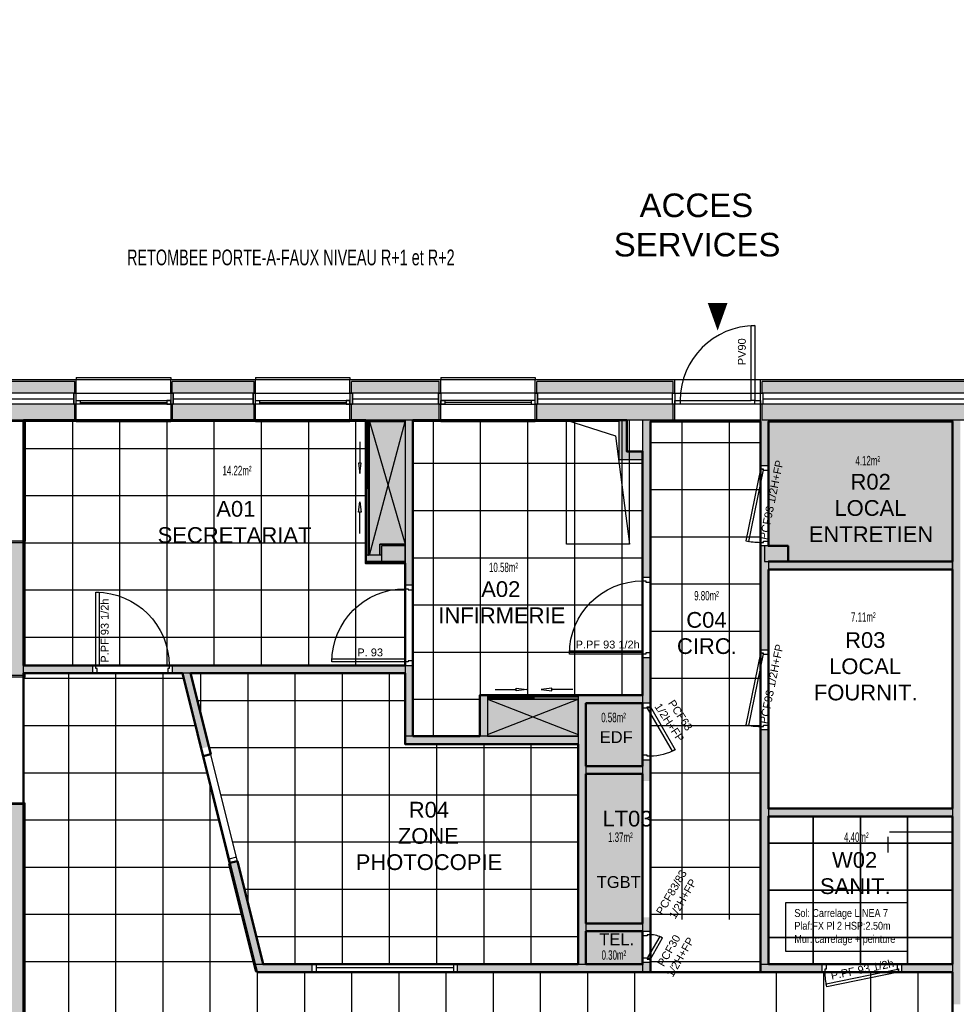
# Model space of a CAD drawing. Header units: millimetres. Extents: x -5134.9 to -5068.1, y -904.9 to -856.8.
# Tile 13 of 14: x -5091.8 to -5079.9, y -874.9 to -862.4. Entities that reach past the tile are written whole.
import ezdxf

# ---------------------------------------------------------------- set-up
doc = ezdxf.new("R2010")
doc.units = ezdxf.units.MM
doc.linetypes.add('CACHE', pattern=[9.525, 6.35, -3.175])
for name, color, linetype in [('D-CLDIST', 3, 'Continuous'), ('D-CLDOUB', 2, 'Continuous'), ('D-ISOLAT', 104, 'Continuous'), ('H-CLOISON', 20, 'Continuous'), ('H-FX PLAF 1', 91, 'Continuous'), ('H-PAROIS', 9, 'Continuous'), ('O-MENUISEXT', 1, 'Continuous'), ('O-MENUISINT', 6, 'Continuous'), ('P-PLAF. PLACO', 60, 'Continuous'), ('R-TEXTE2', 1, 'Continuous'), ('R-TEXTESOL', 152, 'Continuous'), ('S-ELTVUS', 195, 'Continuous'), ('S-MACON', 4, 'Continuous'), ('T-DIVERS', 52, 'Continuous'), ('T-TEXTE SURFACE', 31, 'Continuous'), ('V-ENDUIT', 3, 'Continuous')]:
    doc.layers.add(name, color=color, linetype=linetype)
doc.layers.add('H-FX PLAF 2', color=51, linetype='Continuous', lineweight=35)
doc.layers.add('SU-SURHAB', color=21, linetype='Continuous', lineweight=50, plot=False)
doc.layers.add('SU-SURHOB', color=225, linetype='Continuous', plot=False)
doc.styles.add('AAP Fort', font='swiss.ttf')
doc.styles.add('AAP Light', font='simplex.shx', dxfattribs={"width": 0.67})
doc.styles.add('COTATION', font='arial.ttf', dxfattribs={"width": 0.6})
doc.styles.add('TEXTE', font='ARIALN.TTF')
doc.linetypes.add('ISOLATION', pattern='A,0.00254,-2.54,[134,ltypeshp.shx,S=2.54,R=0,X=-2.54,Y=0],-5.08,[134,ltypeshp.shx,S=2.54,R=180,X=2.54,Y=0],-2.54', length=10.16254)

# ---------------------------------------------------------------- blocks, each defined once
blk = doc.blocks.new('Pext_90')
for points in [[(-7, 0), (-12, 0), (-12, 95), (-7, 95)], [(-102, -5), (-109, -5), (-109, 0), (-102, 0)], [(0, -5), (-7, -5), (-7, 0), (0, 0)]]:
    blk.add_lwpolyline(points, close=True)
blk.add_arc((-7, 0), 95, 90, 180)
blk = doc.blocks.new('PORTE 90 CLOIS 12 SEMI FERMEE')
blk.add_lwpolyline([(-2, 0), (-2, -6), (-8, -6), (-8, -4.5), (-12, -4.5), (-12, 0), (-2, 0)])
for points in [[(-8.1, -5.3), (-12, -4.5), (-30.7, -95.6), (-26.8, -96.4)], [(-2, -96), (-2, -102), (-12, -102), (-12, -97.5), (-8, -97.5), (-8, -96)]]:
    blk.add_lwpolyline(points, close=True)
at = {"ltscale": 25}
blk.add_arc((-12, -4.5), 93, 258.4134, 270, dxfattribs=at)
blk = doc.blocks.new('Pint_Cloison10_63')
for points in [[(-6.5, -3.5), (-4.5, 0), (-59.1, 31.5), (-61.1, 28)], [(-66, -10), (-72, -10), (-72, 0), (-67.5, 0), (-67.5, -4), (-66, -4)]]:
    blk.add_lwpolyline(points, close=True)
blk.add_lwpolyline([(0, -10), (-6, -10), (-6, -4), (-4.5, -4), (-4.5, 0), (0, 0), (0, -10)])
blk.add_arc((-4.5, 0), 63, 150, 180)
blk = doc.blocks.new('Pint_Cloison10_93')
for points in [[(-8.5, 0), (-4.5, 0), (-4.5, 93), (-8.5, 93)], [(-96, -10), (-102, -10), (-102, 0), (-97.5, 0), (-97.5, -4), (-96, -4)]]:
    blk.add_lwpolyline(points, close=True)
blk.add_lwpolyline([(0, -10), (-6, -10), (-6, -4), (-4.5, -4), (-4.5, 0), (0, 0), (0, -10)])
at = {"ltscale": 25}
blk.add_arc((-4.5, 0), 93, 90, 180, dxfattribs=at)
blk = doc.blocks.new('D-FLECH3')
for p, q in [((-50.1, 0), (-33.6, 2.1)), ((-33.6, -2.1), (-50.1, 0)), ((-33.6, 2.1), (-33.6, -2.1)), ((0, 0), (-33.6, 0))]:
    blk.add_line(p, q)
blk = doc.blocks.new('legende')
at = {"layer": 'R-TEXTESOL'}
blk.add_lwpolyline([(0, 0), (155.4, 0), (155.4, 61.6), (0, 61.6)], close=True, dxfattribs=at)
at = {"layer": 'R-TEXTESOL', "style": 'TEXTE'}
for tag, p in [('SOL:', (11.4, 43.5)), ('PLAFOND:', (11.4, 27.3)), ('PEINTURE:', (11.4, 10.5))]:
    blk.add_attdef(tag, p, '', height=10, dxfattribs=at)

msp = doc.modelspace()

# ---------------------------------------------------------------- hatches: boundary and pattern name
at = {"layer": 'H-CLOISON'}
h = msp.add_hatch(color=256, dxfattribs=at)
h.paths.add_polyline_path([(-5086.878, -869.62), (-5086.778, -869.62), (-5086.778, -869.32), (-5086.878, -869.32)])
h.paths.add_polyline_path([(-5086.778, -869.205), (-5086.878, -869.205), (-5086.878, -869.32), (-5086.778, -869.32)])
h.paths.add_polyline_path([(-5086.878, -869.12), (-5086.878, -869.205), (-5086.778, -869.205), (-5086.778, -869.12)])
h.paths.add_polyline_path([(-5086.878, -869.12), (-5086.778, -869.12), (-5086.778, -867.52), (-5086.878, -867.52)])
h = msp.add_hatch(color=256, dxfattribs=at)
h.dxf.hatch_style = 1
h.paths.add_polyline_path([(-5084.023, -867.92), (-5084.058, -867.92), (-5084.058, -867.761), (-5084.158, -867.761), (-5084.158, -868.02), (-5084.023, -868.02)])
h.paths.add_polyline_path([(-5083.858, -867.92), (-5083.947, -867.92, -0.000056), (-5083.957, -868.02), (-5083.858, -868.02)])
h.paths.add_polyline_path([(-5084.023, -867.92), (-5084.023, -868.02), (-5083.957, -868.02, 0.000056), (-5083.947, -867.92)])
h.paths.add_polyline_path([(-5084.058, -867.613), (-5084.158, -867.613), (-5084.158, -867.761), (-5084.058, -867.761)])
h.paths.add_polyline_path([(-5084.058, -867.574), (-5084.158, -867.533), (-5084.158, -867.613), (-5084.058, -867.613)])
h.paths.add_polyline_path([(-5084.058, -867.52), (-5084.158, -867.52), (-5084.158, -867.533), (-5084.058, -867.574)])
h = msp.add_hatch(color=256, dxfattribs=at)
h.dxf.hatch_style = 1
h.paths.add_polyline_path([(-5083.758, -867.54), (-5083.758, -867.52), (-5083.858, -867.52), (-5083.858, -869.12), (-5083.758, -869.12)])
h.paths.add_polyline_path([(-5083.758, -869.12), (-5083.858, -869.12), (-5083.858, -869.207), (-5083.758, -869.207)])
h.paths.add_polyline_path([(-5083.758, -869.207), (-5083.858, -869.207), (-5083.858, -869.32), (-5083.758, -869.32)])
h.paths.add_polyline_path([(-5083.758, -869.32), (-5083.858, -869.32), (-5083.858, -869.52), (-5083.758, -869.52)])
h = msp.add_hatch(color=256, dxfattribs=at)
h.dxf.hatch_style = 1
h.paths.add_polyline_path([(-5082.258, -869.42), (-5082.258, -869.32), (-5082.308, -869.32), (-5082.358, -869.32), (-5082.358, -870.44), (-5082.258, -870.44)])
h.paths.add_polyline_path([(-5082.308, -869.208), (-5082.358, -869.208), (-5082.358, -869.32), (-5082.308, -869.32)])
h.paths.add_polyline_path([(-5082.308, -869.12), (-5082.358, -869.12), (-5082.358, -869.208), (-5082.308, -869.208)])
h.paths.add_polyline_path([(-5082.258, -867.54), (-5082.258, -867.52), (-5082.358, -867.52), (-5082.358, -868.1), (-5082.258, -868.1)])
for points in [[(-5079.818, -867.52), (-5079.918, -867.52), (-5079.918, -874.949), (-5079.818, -874.949)], [(-5083.858, -871.12), (-5083.758, -871.12), (-5083.758, -870.54), (-5083.858, -870.54)], [(-5091.728, -870.64), (-5091.728, -870.74), (-5090.853, -870.74), (-5090.853, -870.64)], [(-5089.833, -870.64), (-5089.833, -870.74), (-5086.878, -870.74), (-5086.878, -870.64)], [(-5086.778, -870.64), (-5086.878, -870.64), (-5086.878, -870.74), (-5086.878, -871.54), (-5086.778, -871.54)], [(-5089.47, -871.696), (-5089.373, -871.672), (-5089.605, -870.74), (-5089.708, -870.74)], [(-5084.578, -871.02), (-5084.578, -871.12), (-5083.858, -871.12), (-5083.858, -871.02)], [(-5082.258, -871.46), (-5082.358, -871.46), (-5082.358, -874.439), (-5082.258, -874.439)], [(-5083.758, -871.84), (-5083.858, -871.84), (-5083.858, -872.109), (-5083.758, -872.109)], [(-5083.858, -872.02), (-5083.858, -871.92), (-5084.578, -871.92), (-5084.578, -872.02)], [(-5082.258, -872.459), (-5082.258, -872.559), (-5079.918, -872.559), (-5079.918, -872.459)]]:
    msp.add_hatch(color=256, dxfattribs=at).paths.add_polyline_path(points)
h = msp.add_hatch(color=256, dxfattribs=at)
h.paths.add_polyline_path([(-5087.178, -869.24), (-5087.378, -869.24), (-5087.378, -869.32), (-5087.178, -869.32)])
h.paths.add_polyline_path([(-5086.878, -869.32), (-5087.178, -869.32), (-5087.378, -869.32), (-5087.378, -869.34), (-5086.878, -869.34)])
h = msp.add_hatch(color=256, dxfattribs=at)
h.dxf.hatch_style = 1
h.paths.add_polyline_path([(-5079.918, -869.42), (-5079.918, -869.32), (-5082.258, -869.32), (-5082.258, -869.42)])
h = msp.add_hatch(color=256, dxfattribs=at)
h.paths.add_polyline_path([(-5089.01, -873.127), (-5089.107, -873.151), (-5088.786, -874.439), (-5088.683, -874.439)])
h.paths.add_polyline_path([(-5088.058, -874.439), (-5088.786, -874.439), (-5088.761, -874.539), (-5088.058, -874.539)])
h.paths.add_polyline_path([(-5083.858, -874.539), (-5083.858, -874.439), (-5086.213, -874.439), (-5086.213, -874.539)])
h.paths.add_polyline_path([(-5083.758, -874.419), (-5083.858, -874.419), (-5083.858, -874.539), (-5083.758, -874.539)])
h.paths.add_polyline_path([(-5083.758, -873.844), (-5083.858, -873.844), (-5083.858, -874.019), (-5083.758, -874.019)])
h.paths.add_polyline_path([(-5083.858, -873.919), (-5084.578, -873.919), (-5084.578, -874.019), (-5083.858, -874.019)])
h.paths.add_polyline_path([(-5084.578, -871.02), (-5084.678, -871.02), (-5084.678, -874.439), (-5084.578, -874.439)])
h = msp.add_hatch(color=256, dxfattribs=at)
h.paths.add_polyline_path([(-5085.828, -871.02), (-5085.928, -871.02), (-5085.928, -871.54), (-5085.828, -871.54)])
h.paths.add_polyline_path([(-5084.678, -871.64), (-5084.678, -871.54), (-5086.878, -871.54), (-5086.878, -871.64)])
h = msp.add_hatch(color=256, dxfattribs=at)
h.paths.add_polyline_path([(-5081.58, -874.539), (-5081.58, -874.439), (-5082.358, -874.439), (-5082.358, -874.539)])
h.paths.add_polyline_path([(-5079.918, -874.539), (-5079.918, -874.439), (-5080.56, -874.439), (-5080.56, -874.539)])
at = {"layer": 'H-PAROIS', "true_color": 0x002f5f}
h = msp.add_hatch(color=158, dxfattribs=at)
h.dxf.hatch_style = 1
h.paths.add_polyline_path([(-5091.078, -867.18), (-5091.078, -867.03), (-5092.058, -867.03), (-5092.058, -867.18)])
h = msp.add_hatch(color=158, dxfattribs=at)
h.dxf.hatch_style = 1
h.paths.add_polyline_path([(-5089.838, -867.03), (-5089.838, -867.18), (-5088.798, -867.18), (-5088.798, -867.03)])
h = msp.add_hatch(color=158, dxfattribs=at)
h.dxf.hatch_style = 1
h.paths.add_polyline_path([(-5086.442, -867.18), (-5086.442, -867.03), (-5087.558, -867.03), (-5087.558, -867.18)])
h = msp.add_hatch(color=158, dxfattribs=at)
h.dxf.hatch_style = 1
h.paths.add_polyline_path([(-5085.202, -867.03), (-5085.202, -867.18), (-5083.468, -867.18), (-5083.468, -867.03)])
h = msp.add_hatch(color=158, dxfattribs=at)
h.dxf.hatch_style = 1
h.paths.add_polyline_path([(-5074.942, -872.9), (-5074.331, -869.32), (-5070.367, -869.32), (-5070.367, -869.15), (-5070.437, -869.15), (-5070.437, -869.12), (-5074.297, -869.12), (-5073.991, -867.32), (-5073.941, -867.03), (-5074.144, -867.03), (-5074.193, -867.32), (-5082.338, -867.32), (-5082.338, -867.52), (-5074.228, -867.52), (-5075.719, -876.269), (-5074.458, -876.269), (-5074.458, -876.489), (-5074.258, -876.489), (-5074.258, -876.069), (-5075.482, -876.069), (-5074.976, -873.1), (-5068.372, -873.1), (-5068.372, -876.049), (-5068.172, -876.049), (-5068.172, -869.12), (-5069.397, -869.12), (-5069.397, -869.15), (-5069.467, -869.15), (-5069.467, -869.32), (-5068.372, -869.32), (-5068.372, -872.9)])
h = msp.add_hatch(color=158, dxfattribs=at)
h.dxf.hatch_style = 1
h.paths.add_polyline_path([(-5074.17, -867.18), (-5074.144, -867.03), (-5082.338, -867.03), (-5082.338, -867.18)])
h = msp.add_hatch(color=158, dxfattribs=at)
h.dxf.hatch_style = 1
h.paths.add_polyline_path([(-5091.078, -867.52), (-5091.078, -867.32), (-5092.063, -867.32), (-5092.058, -867.52)])
h = msp.add_hatch(color=158, dxfattribs=at)
h.dxf.hatch_style = 1
h.paths.add_polyline_path([(-5089.838, -867.32), (-5089.838, -867.52), (-5088.798, -867.52), (-5088.798, -867.32)])
h = msp.add_hatch(color=158, dxfattribs=at)
h.dxf.hatch_style = 1
h.paths.add_polyline_path([(-5086.442, -867.52), (-5086.442, -867.32), (-5087.558, -867.32), (-5087.558, -867.52)])
h = msp.add_hatch(color=158, dxfattribs=at)
h.dxf.hatch_style = 1
h.paths.add_polyline_path([(-5083.468, -867.52), (-5083.468, -867.32), (-5085.202, -867.32), (-5085.202, -867.52)])
h = msp.add_hatch(color=158, dxfattribs=at)
h.dxf.hatch_style = 1
h.paths.add_polyline_path([(-5091.728, -869.06), (-5091.928, -869.06), (-5091.928, -870.77), (-5091.728, -870.77)])
h = msp.add_hatch(color=158, dxfattribs=at)
h.dxf.hatch_style = 1
h.paths.add_polyline_path([(-5087.178, -869.32), (-5086.878, -869.32), (-5086.878, -869.12), (-5087.178, -869.12)])
h = msp.add_hatch(color=158, dxfattribs=at)
h.dxf.hatch_style = 1
h.paths.add_polyline_path([(-5082.008, -869.32), (-5082.008, -869.12), (-5082.308, -869.12), (-5082.308, -869.32)], flags=17)
h = msp.add_hatch(color=158, dxfattribs=at)
h.dxf.hatch_style = 1
h.paths.add_polyline_path([(-5091.728, -872.395), (-5091.928, -872.395), (-5091.928, -880.589), (-5091.393, -880.589), (-5091.398, -880.389), (-5091.728, -880.389)])
at = {"layer": 'P-PLAF. PLACO'}
h = msp.add_hatch(color=253, dxfattribs=at)
h.dxf.hatch_style = 1
h.paths.add_polyline_path([(-5086.878, -867.54), (-5087.328, -867.54), (-5087.328, -869.24), (-5087.198, -869.24), (-5087.198, -869.1), (-5086.878, -869.1)])
h = msp.add_hatch(color=253, dxfattribs=at)
h.dxf.hatch_style = 1
h.paths.add_polyline_path([(-5079.918, -869.32), (-5079.918, -867.54), (-5082.258, -867.54), (-5082.258, -869.12), (-5082.008, -869.12), (-5082.008, -869.32)])
h = msp.add_hatch(color=253, dxfattribs=at)
h.dxf.hatch_style = 1
h.paths.add_polyline_path([(-5085.828, -871.54), (-5084.678, -871.54), (-5084.678, -871.07), (-5085.828, -871.07)])
h = msp.add_hatch(color=253, dxfattribs=at)
h.dxf.hatch_style = 1
h.paths.add_polyline_path([(-5083.858, -871.92), (-5083.858, -871.12), (-5084.578, -871.12), (-5084.578, -871.92)])
h.paths.add_polyline_path([(-5084.578, -873.919), (-5083.858, -873.919), (-5083.858, -872.02), (-5084.578, -872.02)])
h.paths.add_polyline_path([(-5083.858, -874.439), (-5083.858, -874.019), (-5084.578, -874.019), (-5084.578, -874.439)])

# ---------------------------------------------------------------- linework, layer by layer
at = {"layer": 'D-CLDIST'}
for p, q in [((-5086.878, -867.52), (-5086.878, -869.62)), ((-5086.778, -867.52), (-5086.778, -869.62)), ((-5084.058, -867.52), (-5084.158, -867.52)), ((-5084.158, -867.52), (-5084.158, -868.02)), ((-5084.058, -867.92), (-5084.058, -867.52)), ((-5083.858, -867.52), (-5084.058, -867.52)), ((-5084.058, -867.92), (-5084.058, -867.52)), ((-5083.858, -867.52), (-5083.858, -869.52)), ((-5083.758, -867.52), (-5083.758, -869.52)), ((-5082.358, -867.52), (-5082.358, -868.1)), ((-5082.258, -867.52), (-5082.258, -868.1)), ((-5079.918, -867.52), (-5079.918, -874.949)), ((-5084.158, -868.02), (-5083.858, -868.02)), ((-5083.858, -867.92), (-5084.058, -867.92)), ((-5083.858, -867.92), (-5084.058, -867.92)), ((-5083.858, -868.02), (-5083.858, -867.92)), ((-5083.858, -868.58), (-5083.858, -868.38)), ((-5082.358, -869.12), (-5082.358, -870.44)), ((-5082.258, -869.12), (-5082.258, -869.12)), ((-5087.178, -869.24), (-5087.378, -869.24)), ((-5087.378, -869.24), (-5087.378, -869.34)), ((-5086.878, -869.34), (-5087.378, -869.34)), ((-5082.258, -869.32), (-5082.258, -870.44)), ((-5082.258, -869.32), (-5079.918, -869.32)), ((-5082.258, -869.42), (-5079.918, -869.42)), ((-5083.858, -870.54), (-5083.858, -871.12)), ((-5083.758, -870.54), (-5083.758, -871.139)), ((-5090.853, -870.64), (-5091.728, -870.64)), ((-5086.878, -870.64), (-5089.833, -870.64)), ((-5086.878, -870.64), (-5086.878, -871.64)), ((-5086.778, -870.64), (-5086.778, -871.54)), ((-5090.853, -870.74), (-5091.728, -870.74)), ((-5086.878, -870.74), (-5089.833, -870.74)), ((-5085.928, -871.54), (-5085.928, -871.02)), ((-5085.928, -871.02), (-5085.828, -871.02)), ((-5085.828, -871.02), (-5085.828, -871.54)), ((-5084.678, -871.02), (-5084.678, -874.439)), ((-5084.678, -871.02), (-5083.858, -871.02)), ((-5084.578, -871.12), (-5084.578, -874.439)), ((-5084.578, -871.12), (-5083.858, -871.12)), ((-5084.678, -871.54), (-5086.878, -871.54)), ((-5082.358, -871.46), (-5082.358, -874.539)), ((-5082.258, -871.46), (-5082.258, -874.439)), ((-5084.678, -871.64), (-5086.878, -871.64)), ((-5083.858, -871.84), (-5083.858, -872.109)), ((-5083.758, -871.84), (-5083.758, -872.109)), ((-5084.578, -871.92), (-5083.858, -871.92)), ((-5084.578, -872.02), (-5083.858, -872.02)), ((-5079.918, -872.459), (-5082.258, -872.459)), ((-5079.918, -872.559), (-5082.258, -872.559)), ((-5089.01, -873.127), (-5089.107, -873.151)), ((-5088.761, -874.539), (-5089.107, -873.151)), ((-5088.683, -874.439), (-5089.01, -873.127)), ((-5084.578, -873.919), (-5083.858, -873.919)), ((-5083.858, -873.844), (-5083.858, -874.019)), ((-5083.758, -873.844), (-5083.758, -874.019)), ((-5084.578, -874.019), (-5083.858, -874.019)), ((-5083.858, -874.419), (-5083.858, -874.539)), ((-5083.758, -874.419), (-5083.758, -874.539)), ((-5088.786, -874.439), (-5088.058, -874.439)), ((-5088.761, -874.539), (-5088.008, -874.539)), ((-5086.213, -874.439), (-5083.858, -874.439)), ((-5086.213, -874.539), (-5083.758, -874.539)), ((-5082.358, -874.439), (-5081.58, -874.439)), ((-5082.358, -874.539), (-5081.58, -874.539)), ((-5080.56, -874.439), (-5079.918, -874.439)), ((-5080.56, -874.539), (-5079.918, -874.539))]:
    msp.add_line(p, q, dxfattribs=at)
msp.add_lwpolyline([(-5087.198, -869.24), (-5087.198, -869.1), (-5086.878, -869.1)], dxfattribs=at)
at = {"layer": 'D-CLDOUB'}
for p, q in [((-5091.058, -867.54), (-5091.058, -867.32)), ((-5089.858, -867.32), (-5089.858, -867.54)), ((-5088.778, -867.54), (-5088.778, -867.32)), ((-5087.578, -867.54), (-5087.578, -867.32)), ((-5086.422, -867.54), (-5086.422, -867.32)), ((-5085.222, -867.54), (-5085.222, -867.32)), ((-5083.448, -867.54), (-5083.448, -867.32)), ((-5082.358, -867.52), (-5082.358, -867.32)), ((-5091.058, -867.54), (-5092.078, -867.54)), ((-5088.778, -867.54), (-5089.858, -867.54)), ((-5086.878, -867.54), (-5087.578, -867.54)), ((-5086.422, -867.54), (-5086.778, -867.54)), ((-5084.158, -867.54), (-5085.222, -867.54)), ((-5083.448, -867.54), (-5083.758, -867.54)), ((-5079.918, -867.54), (-5082.258, -867.54)), ((-5091.708, -869.06), (-5091.948, -869.06)), ((-5091.708, -870.64), (-5091.708, -869.06)), ((-5091.708, -870.79), (-5091.948, -870.79)), ((-5091.708, -870.79), (-5091.708, -870.74)), ((-5091.708, -872.39), (-5091.948, -872.39)), ((-5091.708, -876.069), (-5091.708, -872.39)), ((-5079.918, -872.759), (-5080.718, -872.759)), ((-5080.734, -873.019), (-5080.734, -872.819))]:
    msp.add_line(p, q, dxfattribs=at)
at = {"layer": 'D-ISOLAT', "color": 32, "linetype": 'ISOLATION', "ltscale": 0.005}
for p, q in [((-5092.048, -867.25), (-5091.088, -867.25)), ((-5089.828, -867.25), (-5088.808, -867.25)), ((-5087.548, -867.25), (-5086.452, -867.25)), ((-5085.192, -867.25), (-5083.478, -867.25)), ((-5082.328, -867.25), (-5074.182, -867.25))]:
    msp.add_line(p, q, dxfattribs=at)
at = {"layer": 'H-FX PLAF 1', "linetype": 'CACHE'}
for p, q in [((-5091.103, -870.64), (-5091.103, -867.52)), ((-5090.503, -870.64), (-5090.503, -867.52)), ((-5089.903, -870.64), (-5089.903, -867.52)), ((-5089.303, -870.64), (-5089.303, -867.52)), ((-5088.703, -870.64), (-5088.703, -867.52)), ((-5088.103, -870.64), (-5088.103, -867.52)), ((-5087.503, -870.64), (-5087.503, -867.52)), ((-5086.518, -871.54), (-5086.518, -867.52)), ((-5085.918, -871.02), (-5085.918, -867.52)), ((-5085.318, -871.02), (-5085.318, -867.52)), ((-5084.718, -871.02), (-5084.718, -867.52)), ((-5084.118, -871.02), (-5084.118, -867.52)), ((-5083.358, -867.52), (-5083.358, -876.069)), ((-5082.758, -867.52), (-5082.758, -876.069)), ((-5091.728, -867.88), (-5087.378, -867.88)), ((-5083.758, -867.804), (-5082.358, -867.804)), ((-5086.778, -868.07), (-5083.858, -868.07)), ((-5083.758, -868.404), (-5082.358, -868.404)), ((-5091.728, -868.48), (-5087.378, -868.48)), ((-5086.778, -868.67), (-5083.858, -868.67)), ((-5083.758, -869.004), (-5082.358, -869.004)), ((-5091.728, -869.08), (-5087.378, -869.08)), ((-5086.778, -869.27), (-5083.858, -869.27)), ((-5083.758, -869.604), (-5082.358, -869.604)), ((-5091.728, -869.68), (-5086.878, -869.68)), ((-5086.778, -869.87), (-5083.858, -869.87)), ((-5091.728, -870.28), (-5086.878, -870.28)), ((-5083.758, -870.204), (-5082.358, -870.204)), ((-5086.778, -870.47), (-5083.858, -870.47)), ((-5091.158, -870.74), (-5091.158, -876.069)), ((-5090.558, -870.74), (-5090.558, -876.069)), ((-5089.958, -870.74), (-5089.958, -876.069)), ((-5089.478, -870.74), (-5089.478, -871.249)), ((-5088.878, -870.74), (-5088.878, -873.656)), ((-5088.278, -870.74), (-5088.278, -874.439)), ((-5087.678, -870.74), (-5087.678, -874.439)), ((-5087.078, -870.74), (-5087.078, -874.439)), ((-5091.728, -870.804), (-5089.692, -870.804)), ((-5083.758, -870.804), (-5082.358, -870.804)), ((-5086.878, -871.089), (-5089.518, -871.089)), ((-5086.778, -871.07), (-5085.928, -871.07)), ((-5091.728, -871.404), (-5089.543, -871.404)), ((-5083.758, -871.404), (-5082.358, -871.404)), ((-5086.478, -871.64), (-5086.478, -874.439)), ((-5085.878, -871.64), (-5085.878, -874.439)), ((-5085.278, -871.64), (-5085.278, -874.439)), ((-5084.678, -871.689), (-5089.368, -871.689)), ((-5091.728, -872.004), (-5089.393, -872.004)), ((-5083.758, -872.004), (-5082.358, -872.004)), ((-5089.358, -872.144), (-5089.358, -876.069)), ((-5084.678, -872.289), (-5089.219, -872.289)), ((-5091.728, -872.604), (-5089.243, -872.604)), ((-5083.758, -872.604), (-5082.358, -872.604)), ((-5084.678, -872.889), (-5089.069, -872.889)), ((-5091.728, -873.204), (-5089.094, -873.204)), ((-5083.758, -873.204), (-5082.358, -873.204)), ((-5084.678, -873.489), (-5088.919, -873.489)), ((-5091.728, -873.804), (-5088.944, -873.804)), ((-5083.758, -873.804), (-5082.358, -873.804)), ((-5084.678, -874.089), (-5088.77, -874.089)), ((-5091.728, -874.404), (-5088.795, -874.404)), ((-5083.758, -874.404), (-5082.358, -874.404)), ((-5088.758, -874.539), (-5088.758, -876.069)), ((-5088.158, -874.539), (-5088.158, -876.069)), ((-5087.558, -874.539), (-5087.558, -876.069)), ((-5086.958, -874.539), (-5086.958, -876.069)), ((-5086.358, -874.539), (-5086.358, -876.069)), ((-5085.758, -874.539), (-5085.758, -876.069)), ((-5085.158, -874.539), (-5085.158, -876.069)), ((-5084.558, -874.539), (-5084.558, -876.069)), ((-5083.958, -874.539), (-5083.958, -876.069)), ((-5082.158, -874.539), (-5082.158, -876.069)), ((-5081.558, -874.539), (-5081.558, -876.069)), ((-5080.958, -874.539), (-5080.958, -876.069)), ((-5080.358, -874.539), (-5080.358, -876.069))]:
    msp.add_line(p, q, dxfattribs=at)
for points in [[(-5082.358, -874.538), (-5082.358, -867.52), (-5083.758, -867.52), (-5083.758, -874.539), (-5088.761, -874.539), (-5089.708, -870.74), (-5091.728, -870.74), (-5091.728, -876.069), (-5079.918, -876.069), (-5079.918, -874.539), (-5082.358, -874.539)], [(-5089.605, -870.74), (-5086.878, -870.74), (-5086.878, -871.64), (-5084.678, -871.64), (-5084.678, -874.439), (-5088.683, -874.439), (-5089.605, -870.74)]]:
    msp.add_lwpolyline(points, dxfattribs=at)
for points in [[(-5091.728, -870.64), (-5086.878, -870.64), (-5086.878, -870.64), (-5086.878, -869.32), (-5087.378, -869.32), (-5087.378, -867.52), (-5091.728, -867.52)], [(-5086.778, -871.54), (-5085.928, -871.54), (-5085.928, -871.02), (-5085.828, -871.02), (-5083.858, -871.02), (-5083.858, -869.52), (-5083.858, -867.92), (-5084.058, -867.92), (-5084.058, -867.52), (-5084.438, -867.52), (-5086.778, -867.52), (-5086.778, -869.1), (-5086.778, -869.1), (-5086.778, -869.1), (-5086.778, -869.1)]]:
    msp.add_lwpolyline(points, close=True, dxfattribs=at)
at = {"layer": 'H-FX PLAF 2', "linetype": 'CACHE'}
for p, q in [((-5081.688, -874.439), (-5081.688, -872.559)), ((-5081.088, -874.439), (-5081.088, -872.559)), ((-5080.488, -874.439), (-5080.488, -872.559)), ((-5082.258, -872.899), (-5079.918, -872.899)), ((-5082.258, -873.499), (-5079.918, -873.499)), ((-5082.258, -874.099), (-5079.918, -874.099))]:
    msp.add_line(p, q, dxfattribs=at)
msp.add_lwpolyline([(-5082.258, -874.439), (-5079.918, -874.439), (-5079.918, -872.559), (-5082.258, -872.559)], close=True, dxfattribs=at)
at = {"layer": 'O-MENUISEXT'}
for p, q in [((-5091.058, -867.27), (-5089.858, -867.27)), ((-5088.778, -867.27), (-5087.578, -867.27)), ((-5085.222, -867.27), (-5086.422, -867.27)), ((-5091.008, -867.295), (-5089.908, -867.295)), ((-5088.728, -867.295), (-5087.628, -867.295)), ((-5085.272, -867.295), (-5086.372, -867.295))]:
    msp.add_line(p, q, dxfattribs=at)
for points in [[(-5091.088, -867.18), (-5091.088, -867.32), (-5091.058, -867.32), (-5091.058, -867.18)], [(-5091.088, -867.18), (-5089.828, -867.18), (-5089.828, -867.32), (-5091.088, -867.32)], [(-5091.058, -867.27), (-5091.008, -867.27), (-5091.008, -867.32), (-5091.058, -867.32)], [(-5089.858, -867.27), (-5089.908, -867.27), (-5089.908, -867.32), (-5089.858, -867.32)], [(-5089.858, -867.18), (-5089.858, -867.32), (-5089.828, -867.32), (-5089.828, -867.18)], [(-5088.808, -867.18), (-5088.808, -867.32), (-5088.778, -867.32), (-5088.778, -867.18)], [(-5088.808, -867.18), (-5087.548, -867.18), (-5087.548, -867.32), (-5088.808, -867.32)], [(-5088.778, -867.27), (-5088.728, -867.27), (-5088.728, -867.32), (-5088.778, -867.32)], [(-5087.578, -867.27), (-5087.628, -867.27), (-5087.628, -867.32), (-5087.578, -867.32)], [(-5087.578, -867.18), (-5087.578, -867.32), (-5087.548, -867.32), (-5087.548, -867.18)], [(-5086.422, -867.18), (-5086.422, -867.32), (-5086.452, -867.32), (-5086.452, -867.18)], [(-5085.192, -867.18), (-5086.452, -867.18), (-5086.452, -867.32), (-5085.192, -867.32)], [(-5086.422, -867.27), (-5086.372, -867.27), (-5086.372, -867.32), (-5086.422, -867.32)], [(-5085.222, -867.27), (-5085.272, -867.27), (-5085.272, -867.32), (-5085.222, -867.32)], [(-5085.192, -867.18), (-5085.192, -867.32), (-5085.222, -867.32), (-5085.222, -867.18)], [(-5083.448, -867.18), (-5083.448, -867.32), (-5083.478, -867.32), (-5083.478, -867.18)], [(-5083.478, -867.18), (-5082.328, -867.18), (-5082.328, -867.32), (-5083.478, -867.32)], [(-5082.328, -867.18), (-5082.328, -867.32), (-5082.358, -867.32), (-5082.358, -867.18)]]:
    msp.add_lwpolyline(points, close=True, dxfattribs=at)
at = {"layer": 'O-MENUISINT'}
for p, q in [((-5087.378, -867.54), (-5087.378, -869.24)), ((-5087.328, -869.24), (-5086.878, -867.54)), ((-5087.328, -867.54), (-5086.878, -869.1)), ((-5085.828, -871.02), (-5083.858, -871.02)), ((-5085.828, -871.02), (-5084.678, -871.02)), ((-5085.828, -871.07), (-5084.678, -871.52)), ((-5085.828, -871.52), (-5084.678, -871.07)), ((-5085.828, -871.07), (-5084.678, -871.07)), ((-5088.008, -874.439), (-5088.008, -874.539)), ((-5088.008, -874.479), (-5086.263, -874.479)), ((-5086.263, -874.439), (-5086.263, -874.539))]:
    msp.add_line(p, q, dxfattribs=at)
for points in [[(-5087.353, -868.39), (-5087.363, -868.39), (-5087.363, -867.54), (-5087.353, -867.54)], [(-5087.343, -868.39), (-5087.353, -868.39), (-5087.353, -869.24), (-5087.343, -869.24)], [(-5085.238, -871.045), (-5085.238, -871.035), (-5084.678, -871.035), (-5084.678, -871.045)], [(-5085.238, -871.055), (-5085.238, -871.045), (-5085.828, -871.045), (-5085.828, -871.055)], [(-5089.107, -873.151), (-5089.01, -873.127), (-5089.022, -873.079), (-5089.119, -873.103)], [(-5083.858, -874.079), (-5083.858, -874.019), (-5083.758, -874.019), (-5083.758, -874.064), (-5083.798, -874.064), (-5083.798, -874.079)], [(-5083.793, -874.354), (-5083.758, -874.374), (-5083.603, -874.105), (-5083.638, -874.085)], [(-5088.058, -874.439), (-5086.213, -874.439), (-5086.213, -874.539), (-5088.058, -874.539)]]:
    msp.add_lwpolyline(points, close=True, dxfattribs=at)
msp.add_lwpolyline([(-5083.858, -874.419), (-5083.858, -874.359), (-5083.798, -874.359), (-5083.798, -874.374), (-5083.758, -874.374), (-5083.758, -874.419), (-5083.858, -874.419)], dxfattribs=at)
msp.add_arc((-5083.758, -874.374), 0.31, 60, 90, dxfattribs=at)
at = {"layer": 'P-PLAF. PLACO', "color": 253}
for points in [[(-5082.258, -872.459), (-5079.918, -872.459), (-5079.918, -867.52), (-5082.258, -867.52), (-5082.258, -869.12), (-5082.008, -869.12), (-5082.008, -869.32), (-5082.258, -869.32)], [(-5085.828, -871.54), (-5084.678, -871.54), (-5084.678, -871.07), (-5085.828, -871.07)], [(-5084.578, -871.12), (-5083.858, -871.12), (-5083.858, -871.92), (-5084.578, -871.92)], [(-5084.578, -872.02), (-5083.858, -872.02), (-5083.858, -873.919), (-5084.578, -873.919)], [(-5084.578, -874.019), (-5083.858, -874.019), (-5083.858, -874.439), (-5084.578, -874.439)]]:
    msp.add_lwpolyline(points, close=True, dxfattribs=at)
for points in [[(-5087.328, -867.54), (-5086.878, -867.54), (-5086.878, -869.1), (-5087.198, -869.1), (-5087.198, -869.24), (-5087.328, -869.24), (-5087.328, -867.54)], [(-5082.258, -867.54), (-5079.918, -867.54), (-5079.918, -869.32), (-5082.008, -869.32), (-5082.008, -869.32), (-5082.008, -869.32), (-5082.008, -869.12), (-5082.258, -869.12), (-5082.258, -867.54)], [(-5082.258, -869.42), (-5079.918, -869.42), (-5079.918, -872.459), (-5082.258, -872.459), (-5082.258, -869.42)]]:
    msp.add_lwpolyline(points, dxfattribs=at)
at = {"layer": 'R-TEXTE2'}
msp.add_lwpolyline([(-5082.903, -866.383, 0, 0.25, 0), (-5082.903, -866.033, 0, 0, 0)], format="xyseb", dxfattribs=at)
at = {"layer": 'S-ELTVUS'}
for p, q in [((-5091.058, -866.98), (-5089.858, -866.98)), ((-5091.058, -866.98), (-5091.058, -867.01)), ((-5089.858, -866.98), (-5089.858, -867.01)), ((-5088.778, -866.98), (-5087.578, -866.98)), ((-5088.778, -866.98), (-5088.778, -867.01)), ((-5087.578, -866.98), (-5087.578, -867.01)), ((-5086.422, -866.98), (-5085.222, -866.98)), ((-5086.422, -866.98), (-5086.422, -867.01)), ((-5085.222, -866.98), (-5085.222, -867.01)), ((-5083.378, -867.27), (-5082.478, -867.27)), ((-5091.708, -867.52), (-5091.708, -869.06)), ((-5091.058, -867.54), (-5089.858, -867.54)), ((-5088.778, -867.54), (-5087.578, -867.54)), ((-5087.378, -869.24), (-5087.378, -867.54)), ((-5087.328, -869.24), (-5087.328, -867.54)), ((-5086.422, -867.54), (-5085.222, -867.54))]:
    msp.add_line(p, q, dxfattribs=at)
at = {"layer": 'S-MACON'}
for p, q in [((-5091.078, -867.03), (-5092.058, -867.03)), ((-5091.078, -867.18), (-5091.078, -867.03)), ((-5088.798, -867.03), (-5089.838, -867.03)), ((-5089.838, -867.18), (-5089.838, -867.03)), ((-5088.798, -867.18), (-5088.798, -867.03)), ((-5086.442, -867.03), (-5087.558, -867.03)), ((-5087.558, -867.18), (-5087.558, -867.03)), ((-5086.442, -867.18), (-5086.442, -867.03)), ((-5083.468, -867.03), (-5085.202, -867.03)), ((-5085.202, -867.18), (-5085.202, -867.03)), ((-5083.468, -867.18), (-5083.468, -867.03)), ((-5073.941, -867.03), (-5082.338, -867.03)), ((-5082.338, -867.18), (-5082.338, -867.03)), ((-5091.078, -867.18), (-5092.058, -867.18)), ((-5088.798, -867.18), (-5089.838, -867.18)), ((-5086.442, -867.18), (-5087.558, -867.18)), ((-5083.468, -867.18), (-5085.202, -867.18)), ((-5074.17, -867.18), (-5082.338, -867.18)), ((-5091.078, -867.32), (-5092.058, -867.32)), ((-5091.078, -867.52), (-5091.078, -867.32)), ((-5088.798, -867.32), (-5089.838, -867.32)), ((-5089.838, -867.32), (-5089.838, -867.52)), ((-5088.798, -867.52), (-5088.798, -867.32)), ((-5087.558, -867.52), (-5087.558, -867.32)), ((-5086.442, -867.32), (-5087.558, -867.32)), ((-5086.442, -867.52), (-5086.442, -867.32)), ((-5085.202, -867.52), (-5085.202, -867.32)), ((-5083.468, -867.32), (-5085.202, -867.32)), ((-5083.468, -867.52), (-5083.468, -867.32)), ((-5082.338, -867.52), (-5082.338, -867.32)), ((-5074.193, -867.32), (-5082.338, -867.32)), ((-5091.078, -867.52), (-5092.058, -867.52)), ((-5088.798, -867.52), (-5089.838, -867.52)), ((-5086.442, -867.52), (-5087.558, -867.52)), ((-5083.468, -867.52), (-5085.202, -867.52)), ((-5074.228, -867.52), (-5082.338, -867.52)), ((-5091.728, -869.08), (-5091.928, -869.08)), ((-5091.728, -870.77), (-5091.728, -869.08)), ((-5091.728, -870.77), (-5091.928, -870.77)), ((-5091.728, -872.41), (-5091.928, -872.41)), ((-5091.728, -880.389), (-5091.728, -872.41))]:
    msp.add_line(p, q, dxfattribs=at)
for points in [[(-5087.178, -869.32), (-5086.878, -869.32), (-5086.878, -869.12), (-5087.178, -869.12)], [(-5082.308, -869.32), (-5082.008, -869.32), (-5082.008, -869.12), (-5082.308, -869.12)]]:
    msp.add_lwpolyline(points, close=True, dxfattribs=at)
at = {"layer": 'SU-SURHAB'}
for points in [[(-5091.728, -870.64), (-5087.378, -870.64), (-5086.878, -870.64), (-5086.878, -869.34), (-5087.378, -869.34), (-5087.378, -867.52), (-5091.728, -867.52)], [(-5086.778, -871.54), (-5085.928, -871.54), (-5085.928, -871.02), (-5085.828, -871.02), (-5083.858, -871.02), (-5083.858, -869.52), (-5083.858, -867.92), (-5084.058, -867.92), (-5084.058, -867.52), (-5084.438, -867.52), (-5086.778, -867.52), (-5086.778, -869.12), (-5086.778, -869.12), (-5086.778, -869.12), (-5086.778, -869.12)], [(-5083.758, -874.539), (-5082.358, -874.539), (-5082.358, -867.54), (-5083.758, -867.54)], [(-5091.728, -876.069), (-5079.918, -876.069), (-5079.918, -874.539), (-5082.358, -874.539), (-5083.758, -874.539), (-5088.761, -874.539), (-5089.708, -870.74), (-5091.728, -870.74)], [(-5089.107, -873.151), (-5089.01, -873.127), (-5088.683, -874.439), (-5084.678, -874.439), (-5084.678, -871.64), (-5086.878, -871.64), (-5086.878, -870.74), (-5089.605, -870.74), (-5089.348, -871.769), (-5089.446, -871.793)], [(-5084.578, -871.92), (-5083.858, -871.92), (-5083.858, -871.12), (-5084.578, -871.12)], [(-5084.578, -873.919), (-5083.858, -873.919), (-5083.858, -872.02), (-5084.578, -872.02)], [(-5082.258, -874.439), (-5079.918, -874.439), (-5079.918, -872.559), (-5082.258, -872.559)], [(-5084.578, -874.439), (-5083.858, -874.439), (-5083.858, -874.019), (-5084.578, -874.019)]]:
    msp.add_lwpolyline(points, close=True, dxfattribs=at)
for points in [[(-5081.642, -869.32), (-5079.918, -869.32), (-5079.918, -867.54), (-5082.258, -867.54), (-5082.258, -869.12), (-5082.008, -869.12), (-5082.008, -869.32), (-5082.258, -869.32), (-5081.642, -869.32)], [(-5082.258, -869.42), (-5082.258, -872.459), (-5079.918, -872.459), (-5079.918, -869.42), (-5082.258, -869.42)]]:
    msp.add_lwpolyline(points, dxfattribs=at)
at = {"layer": 'SU-SURHOB'}
msp.add_lwpolyline([(-5109.989, -879.796), (-5097.428, -879.796), (-5097.428, -894.029), (-5102.518, -894.029), (-5102.518, -904.939), (-5097.208, -904.939), (-5097.208, -901.799), (-5091.948, -901.799), (-5091.948, -904.939), (-5091.708, -904.939), (-5091.708, -904.169), (-5074.298, -904.169), (-5074.298, -904.939), (-5074.058, -904.939), (-5074.058, -891.649), (-5091.728, -891.649), (-5091.728, -880.899), (-5068.152, -880.899), (-5068.152, -869.1), (-5074.294, -869.1), (-5073.938, -867.01), (-5103.488, -867.01), (-5103.488, -862.43), (-5112.403, -862.43)], dxfattribs=at)
at = {"layer": 'T-DIVERS', "linetype": 'CACHE'}
for p, q in [((-5084.823, -869.1), (-5084.823, -867.52)), ((-5084.023, -867.52), (-5084.823, -867.52)), ((-5084.023, -869.1), (-5084.023, -867.52)), ((-5084.2, -867.722), (-5084.023, -869.1)), ((-5084.023, -869.1), (-5084.823, -869.1))]:
    msp.add_line(p, q, dxfattribs=at)
at = {"layer": 'T-DIVERS'}
msp.add_line((-5084.823, -867.52), (-5084.2, -867.722), dxfattribs=at)
msp.add_lwpolyline([(-5088.784, -874.529), (-5088.765, -874.524), (-5089.103, -873.166), (-5089.123, -873.171)], close=True, dxfattribs=at)
at = {"layer": 'V-ENDUIT'}
for p, q in [((-5091.058, -867.01), (-5092.078, -867.01)), ((-5091.058, -867.18), (-5091.058, -867.01)), ((-5088.778, -867.01), (-5089.858, -867.01)), ((-5089.858, -867.18), (-5089.858, -867.01)), ((-5088.778, -867.18), (-5088.778, -867.01)), ((-5086.422, -867.01), (-5087.578, -867.01)), ((-5087.578, -867.18), (-5087.578, -867.01)), ((-5086.422, -867.18), (-5086.422, -867.01)), ((-5083.448, -867.01), (-5085.222, -867.01)), ((-5085.222, -867.18), (-5085.222, -867.01)), ((-5083.448, -867.18), (-5083.448, -867.01)), ((-5073.938, -867.01), (-5082.358, -867.01)), ((-5082.358, -867.18), (-5082.358, -867.01))]:
    msp.add_line(p, q, dxfattribs=at)

# ---------------------------------------------------------------- block references
at = {"layer": 'O-MENUISEXT', "xscale": 0.01, "yscale": 0.01, "zscale": 0.01}
msp.add_blockref('Pext_90', (-5082.358, -867.27), dxfattribs=at)
at = {"layer": 'O-MENUISINT'}
for name, p, xscale, yscale, zscale, rotation in [('D-FLECH3', (-5087.452, -867.798), -0.008, 0.007999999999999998, 0.007999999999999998, 269.9999999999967), ('D-FLECH3', (-5087.452, -868.962), 0.007999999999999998, 0.007999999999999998, 0.007999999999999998, 270.0000000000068), ('Pint_Cloison10_93', (-5083.858, -870.54), -0.01, 0.009999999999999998, 0.009999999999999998, 89.9999999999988), ('Pint_Cloison10_93', (-5086.878, -870.64), -0.01, 0.009999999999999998, 0.009999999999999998, 89.9999999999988), ('D-FLECH3', (-5085.732, -870.946), 0.008000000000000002, 0.008000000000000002, 0.008000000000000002, 180.0000000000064), ('D-FLECH3', (-5084.744, -870.946), -0.008000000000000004, 0.007999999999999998, 0.007999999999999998, 180), ('Pint_Cloison10_63', (-5083.758, -871.12), -0.01, 0.009999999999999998, 0.009999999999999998, 269.9999999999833), ('PORTE 90 CLOIS 12 SEMI FERMEE', (-5080.56, -874.419), -0.01, 0.009999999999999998, 0.009999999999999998, 269.9999999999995)]:
    msp.add_blockref(name, p, dxfattribs=dict(at, xscale=xscale, yscale=yscale, zscale=zscale, rotation=rotation))
at = {"layer": 'O-MENUISINT', "yscale": 0.009999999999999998, "zscale": 0.009999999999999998}
for name, p, xscale in [('PORTE 90 CLOIS 12 SEMI FERMEE', (-5082.238, -868.1), 0.009999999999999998), ('Pint_Cloison10_93', (-5090.853, -870.64), -0.01), ('PORTE 90 CLOIS 12 SEMI FERMEE', (-5082.238, -870.44), 0.009999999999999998)]:
    msp.add_blockref(name, p, dxfattribs=dict(at, xscale=xscale))
at = {"layer": 'R-TEXTESOL', "xscale": 0.01, "yscale": 0.01, "zscale": 0.01}
msp.add_blockref('legende', (-5082.041, -874.273), dxfattribs=at).add_auto_attribs({'SOL:': 'Sol: Carrelage LINEA 7', 'PLAFOND:': 'Plaf:FX Pl 2 HSP:2.50m ', 'PEINTURE:': 'Mur: carrelage + peinture'})

# ---------------------------------------------------------------- texts
at = {"layer": 'O-MENUISEXT', "insert": (-5082.594, -866.652), "char_height": 0.1, "width": 0.9, "attachment_point": 5, "rotation": 90, "style": 'AAP Fort'}
msp.add_mtext('PV90', dxfattribs=at)
at = {"layer": 'O-MENUISINT', "char_height": 0.1, "attachment_point": 5, "style": 'AAP Fort'}
for s, insert, width, rotation in [('PCF93 1/2H+FP', (-5082.218, -868.536), 1.09335, 78.4134), ('\\A1;P.PF 93 1/2h', (-5090.696, -870.197), 1.60971, 90), ('PCF93 1/2H+FP', (-5082.218, -870.876), 1.09335, 78.4134), ('PCF63 \\P1/2H+FP', (-5083.447, -871.32), 1.83972, 303.531), ('PCF83/83 \\P1/2H+FP', (-5083.418, -873.566), 1.83972, 59.9263), ('PCF30 \\P1/2H+FP', (-5083.45, -874.307), 1.83972, 59.9263), ('\\A1;P.PF 93 1/2h', (-5081.063, -874.506), 1.60971, 11.5866)]:
    msp.add_mtext(s, dxfattribs=dict(at, insert=insert, width=width, rotation=rotation))
at = {"layer": 'O-MENUISINT', "char_height": 0.1, "width": 1.60971, "attachment_point": 5, "style": 'AAP Fort'}
for s, insert in [('\\A1;P.PF 93 1/2h', (-5084.301, -870.375)), ('\\A1;P. 93 ', (-5087.321, -870.475))]:
    msp.add_mtext(s, dxfattribs=dict(at, insert=insert))
at = {"layer": 'R-TEXTE2', "attachment_point": 4}
for s, insert, char_height, width, style in [('\\pi0.48076;{\\fArial|b0|i0|c0|p34;ACCES\\P\\pi0.15242;SERVICES}', (-5084.376, -865.042), 0.3, 2.38355, 'AAP Fort'), ('\\pi1.4224;{\\fArial Narrow|b0|i0|c0|p34;\\W0.8;RETOMBEE PORTE-A-FAUX NIVEAU R+1 et R+2}', (-5091.835, -865.454), 0.2, 6.98655, 'AAP Light'), ('\\pi0.60415;{\\fArial|b0|i0|c0|p34;R02\\P\\pi0.39917;LOCAL\\P\\pi0.072905;ENTRETIEN}', (-5081.817, -868.638), 0.2, 1.68415, 'AAP Fort'), ('\\pi0.61915;{\\fArial|b0|i0|c0|p34;A01\\P\\pi-0.12689;SECRETARIAT}', (-5089.897, -868.817), 0.2, 1.68415, 'AAP Fort'), ('\\pi0.60087;{\\fArial|b0|i0|c0|p34;A02\\P\\pi0.055442;INFIRMERIE}', (-5086.51, -869.836), 0.2, 1.68415, 'AAP Fort'), ('\\pi0.59951;{\\fArial|b0|i0|c0|p34;C04\\P\\pi0.48089;CIRC.}', (-5083.901, -870.229), 0.2, 1.68415, 'AAP Fort'), ('\\pi0.60312;{\\fArial|b0|i0|c0|p34;R03\\P\\pi0.39917;LOCAL\\P\\pi0.20606;FOURNIT.}', (-5081.885, -870.652), 0.2, 1.68415, 'AAP Fort'), ('{\\fArial|b0|i0|c0|p34;EDF}', (-5084.402, -871.551), 0.15, 1.68415, 'AAP Fort'), ('\\pi0.60353;{\\fArial|b0|i0|c0|p34;R04\\P\\pi0.46431;ZONE \\P\\pi-0.071092;PHOTOCOPIE}', (-5087.434, -872.809), 0.2, 1.68415, 'AAP Fort'), ('\\pi0.54023;{\\fArial|b0|i0|c0|p34;LT03}', (-5084.908, -872.589), 0.2, 1.68415, 'AAP Fort'), ('\\pi0.5639;{\\fArial|b0|i0|c0|p34;W02\\P\\pi0.41029;SANIT.}', (-5082.012, -873.281), 0.2, 1.68415, 'AAP Fort'), ('{\\fArial|b0|i0|c0|p34;TGBT}', (-5084.44, -873.395), 0.15, 1.68415, 'AAP Fort'), ('{\\fArial|b0|i0|c0|p34;TEL.}', (-5084.408, -874.122), 0.15, 0.4871, 'AAP Fort')]:
    msp.add_mtext(s, dxfattribs=dict(at, insert=insert, char_height=char_height, width=width, style=style))
at = {"layer": 'T-TEXTE SURFACE', "char_height": 0.12, "attachment_point": 1, "style": 'COTATION'}
for s, insert in [('4.12m²', (-5081.151, -867.976)), ('14.22m²', (-5089.199, -868.102)), ('10.58m²', (-5085.81, -869.333)), ('9.80m²', (-5083.201, -869.693)), ('7.11m²', (-5081.207, -869.965)), ('0.58m²', (-5084.383, -871.242)), ('1.37m²', (-5084.296, -872.764)), ('4.40m²', (-5081.296, -872.763)), ('0.30m²', (-5084.379, -874.262))]:
    msp.add_mtext(s, dxfattribs=dict(at, insert=insert))

doc.saveas('drawing.dxf')
